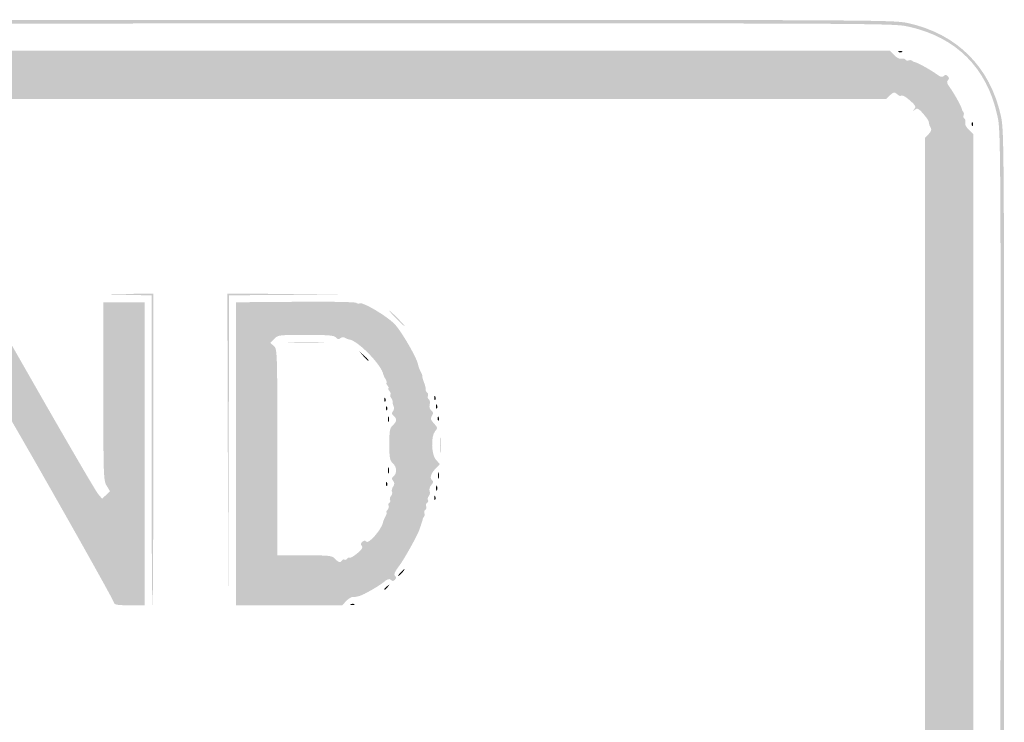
# Model space of a CAD drawing. Header units: inches. Extents: x -12 to 12, y -9 to 9.
# Tile 5 of 5: x -0.6 to 12, y 0 to 9. Entities that reach past the tile are written whole.
import ezdxf

# ---------------------------------------------------------------- set-up
doc = ezdxf.new("R2010")
doc.units = ezdxf.units.IN
doc.header["$MEASUREMENT"] = 0

msp = doc.modelspace()

# ---------------------------------------------------------------- hatches: boundary and pattern name
h = msp.add_hatch(color=7)
edge = h.paths.add_edge_path()
edge.add_spline(control_points=[(-10.828, -8.955), (-11.232, -8.849), (-11.536, -8.634), (-11.753, -8.298), (-11.841, -8.162), (-11.868, -8.099), (-11.941, -7.864)], knot_values=[0, 0, 0, 0, 1, 1, 1, 2, 2, 2, 2], degree=3, periodic=0)
edge.add_line((-11.941, -7.864), (-11.989, -7.71))
edge.add_line((-11.989, -7.71), (-11.995, -0.072))
edge.add_spline(control_points=[(-11.995, -0.072), (-12, 7.517), (-12, 7.568), (-11.956, 7.77), (-11.828, 8.354), (-11.454, 8.758), (-10.871, 8.939)], knot_values=[0, 0, 0, 0, 1, 1, 1, 2, 2, 2, 2], degree=3, periodic=0)
edge.add_line((-10.871, 8.939), (-10.71, 8.989))
edge.add_line((-10.71, 8.989), (-0.071, 8.995))
edge.add_spline(control_points=[(-0.071, 8.995), (10.505, 9), (10.568, 9), (10.769, 8.956), (11.393, 8.82), (11.82, 8.393), (11.956, 7.769), (12, 7.568), (12, 7.505), (11.995, -0.072)], knot_values=[0, 0, 0, 0, 1, 1, 1, 2, 2, 2, 3, 3, 3, 3], degree=3, periodic=0)
edge.add_line((11.995, -0.072), (11.989, -7.71))
edge.add_line((11.989, -7.71), (11.941, -7.864))
edge.add_spline(control_points=[(11.941, -7.864), (11.864, -8.113), (11.84, -8.164), (11.728, -8.333), (11.546, -8.606), (11.266, -8.815), (10.931, -8.929)], knot_values=[0, 0, 0, 0, 1, 1, 1, 2, 2, 2, 2], degree=3, periodic=0)
edge.add_line((10.931, -8.929), (10.754, -8.989))
edge.add_line((10.754, -8.989), (0.044, -8.993))
edge.add_spline(control_points=[(0.044, -8.993), (-10.485, -8.998), (-10.668, -8.997), (-10.828, -8.955)], knot_values=[0, 0, 0, 0, 1, 1, 1, 1], degree=3, periodic=0)
edge = h.paths.add_edge_path(flags=0)
edge.add_spline(control_points=[(10.931, -8.885), (11.26, -8.773), (11.515, -8.586), (11.683, -8.334), (11.796, -8.164), (11.82, -8.113), (11.897, -7.864)], knot_values=[0, 0, 0, 0, 1, 1, 1, 2, 2, 2, 2], degree=3, periodic=0)
edge.add_line((11.897, -7.864), (11.945, -7.71))
edge.add_line((11.945, -7.71), (11.951, -0.072))
edge.add_spline(control_points=[(11.951, -0.072), (11.956, 7.505), (11.956, 7.568), (11.912, 7.769), (11.778, 8.384), (11.384, 8.778), (10.769, 8.912), (10.568, 8.956), (10.505, 8.956), (-0.071, 8.951)], knot_values=[0, 0, 0, 0, 1, 1, 1, 2, 2, 2, 3, 3, 3, 3], degree=3, periodic=0)
edge.add_line((-0.071, 8.951), (-10.71, 8.945))
edge.add_line((-10.71, 8.945), (-10.871, 8.895))
edge.add_spline(control_points=[(-10.871, 8.895), (-11.443, 8.717), (-11.786, 8.346), (-11.912, 7.77), (-11.956, 7.568), (-11.956, 7.517), (-11.951, -0.072)], knot_values=[0, 0, 0, 0, 1, 1, 1, 2, 2, 2, 2], degree=3, periodic=0)
edge.add_line((-11.951, -0.072), (-11.945, -7.71))
edge.add_line((-11.945, -7.71), (-11.897, -7.864))
edge.add_spline(control_points=[(-11.897, -7.864), (-11.822, -8.109), (-11.797, -8.163), (-11.679, -8.338), (-11.491, -8.615), (-11.192, -8.817), (-10.831, -8.911), (-10.668, -8.953), (-10.497, -8.953), (0.044, -8.949)], knot_values=[0, 0, 0, 0, 1, 1, 1, 2, 2, 2, 3, 3, 3, 3], degree=3, periodic=0)
edge.add_line((0.044, -8.949), (10.754, -8.945))
edge.add_line((10.754, -8.945), (10.931, -8.885))
h = msp.add_hatch(color=7)
edge = h.paths.add_edge_path()
edge.add_spline(control_points=[(-10.677, -8.525), (-10.693, -8.506), (-10.718, -8.495), (-10.732, -8.501), (-10.747, -8.507), (-10.768, -8.502), (-10.779, -8.492), (-10.79, -8.481), (-10.818, -8.469), (-10.842, -8.464), (-10.866, -8.46), (-10.926, -8.436), (-10.974, -8.411), (-11.208, -8.288), (-11.339, -8.144), (-11.426, -7.916), (-11.451, -7.851), (-11.48, -7.782), (-11.491, -7.762), (-11.503, -7.742), (-11.507, -7.707), (-11.501, -7.684), (-11.494, -7.658), (-11.511, -7.623), (-11.547, -7.589)], knot_values=[0, 0, 0, 0, 1, 1, 1, 2, 2, 2, 3, 3, 3, 4, 4, 4, 5, 5, 5, 6, 6, 6, 7, 7, 7, 8, 8, 8, 8], degree=3, periodic=0)
edge.add_line((-11.547, -7.589), (-11.603, -7.536))
edge.add_line((-11.603, -7.536), (-11.603, 0))
edge.add_line((-11.603, 0), (-11.603, 7.536))
edge.add_line((-11.603, 7.536), (-11.547, 7.589))
edge.add_spline(control_points=[(-11.547, 7.589), (-11.513, 7.621), (-11.494, 7.658), (-11.5, 7.681), (-11.506, 7.703), (-11.501, 7.727), (-11.489, 7.734), (-11.477, 7.741), (-11.473, 7.76), (-11.479, 7.776), (-11.485, 7.792), (-11.483, 7.811), (-11.475, 7.82), (-11.466, 7.828), (-11.459, 7.841), (-11.459, 7.849), (-11.457, 7.878), (-11.355, 8.063), (-11.304, 8.131), (-11.265, 8.182), (-11.259, 8.206), (-11.278, 8.225), (-11.297, 8.244), (-11.296, 8.257), (-11.276, 8.276), (-11.257, 8.296), (-11.244, 8.297), (-11.225, 8.278), (-11.206, 8.259), (-11.182, 8.265), (-11.131, 8.304), (-11.063, 8.355), (-10.878, 8.457), (-10.849, 8.459), (-10.841, 8.459), (-10.828, 8.466), (-10.82, 8.475), (-10.811, 8.483), (-10.792, 8.485), (-10.776, 8.479), (-10.76, 8.473), (-10.741, 8.477), (-10.734, 8.489), (-10.727, 8.501), (-10.703, 8.506), (-10.681, 8.5), (-10.658, 8.494), (-10.621, 8.513), (-10.589, 8.547)], knot_values=[0, 0, 0, 0, 1, 1, 1, 2, 2, 2, 3, 3, 3, 4, 4, 4, 5, 5, 5, 6, 6, 6, 7, 7, 7, 8, 8, 8, 9, 9, 9, 10, 10, 10, 11, 11, 11, 12, 12, 12, 13, 13, 13, 14, 14, 14, 15, 15, 15, 16, 16, 16, 16], degree=3, periodic=0)
edge.add_line((-10.589, 8.547), (-10.536, 8.603))
edge.add_line((-10.536, 8.603), (0, 8.603))
edge.add_line((0, 8.603), (10.536, 8.603))
edge.add_line((10.536, 8.603), (10.589, 8.547))
edge.add_spline(control_points=[(10.589, 8.547), (10.621, 8.513), (10.658, 8.494), (10.681, 8.5), (10.703, 8.506), (10.727, 8.501), (10.734, 8.489), (10.741, 8.477), (10.76, 8.473), (10.776, 8.479), (10.792, 8.485), (10.811, 8.483), (10.82, 8.475), (10.828, 8.466), (10.841, 8.459), (10.849, 8.459), (10.878, 8.457), (11.063, 8.355), (11.131, 8.304), (11.182, 8.265), (11.206, 8.259), (11.225, 8.278), (11.244, 8.297), (11.257, 8.296), (11.276, 8.276), (11.296, 8.257), (11.297, 8.244), (11.278, 8.225), (11.259, 8.206), (11.265, 8.182), (11.304, 8.131), (11.355, 8.063), (11.457, 7.878), (11.459, 7.849), (11.459, 7.841), (11.466, 7.828), (11.475, 7.82), (11.483, 7.811), (11.485, 7.792), (11.479, 7.776), (11.473, 7.76), (11.477, 7.741), (11.489, 7.734), (11.501, 7.727), (11.506, 7.703), (11.5, 7.681), (11.494, 7.658), (11.513, 7.621), (11.547, 7.589)], knot_values=[0, 0, 0, 0, 1, 1, 1, 2, 2, 2, 3, 3, 3, 4, 4, 4, 5, 5, 5, 6, 6, 6, 7, 7, 7, 8, 8, 8, 9, 9, 9, 10, 10, 10, 11, 11, 11, 12, 12, 12, 13, 13, 13, 14, 14, 14, 15, 15, 15, 16, 16, 16, 16], degree=3, periodic=0)
edge.add_line((11.547, 7.589), (11.603, 7.536))
edge.add_line((11.603, 7.536), (11.603, -0.011))
edge.add_line((11.603, -0.011), (11.603, -7.558))
edge.add_line((11.603, -7.558), (11.547, -7.611))
edge.add_spline(control_points=[(11.547, -7.611), (11.516, -7.64), (11.496, -7.676), (11.502, -7.691), (11.508, -7.706), (11.497, -7.748), (11.479, -7.785), (11.461, -7.822), (11.444, -7.874), (11.442, -7.902), (11.435, -7.979), (11.259, -8.221), (11.155, -8.297), (11.044, -8.378), (10.902, -8.454), (10.844, -8.464), (10.82, -8.468), (10.79, -8.481), (10.775, -8.493), (10.761, -8.505), (10.744, -8.508), (10.736, -8.501), (10.729, -8.493), (10.706, -8.493), (10.686, -8.501), (10.666, -8.509), (5.87, -8.515), (0.028, -8.515), (-7.129, -8.515), (-10.603, -8.522), (-10.622, -8.537), (-10.64, -8.553), (-10.657, -8.549), (-10.677, -8.525)], knot_values=[0, 0, 0, 0, 1, 1, 1, 2, 2, 2, 3, 3, 3, 4, 4, 4, 5, 5, 5, 6, 6, 6, 7, 7, 7, 8, 8, 8, 9, 9, 9, 10, 10, 10, 11, 11, 11, 11], degree=3, periodic=0)
edge = h.paths.add_edge_path(flags=0)
edge.add_spline(control_points=[(10.556, -8.072), (10.564, -8.059), (10.584, -8.053), (10.599, -8.059), (10.615, -8.066), (10.634, -8.064), (10.642, -8.057), (10.649, -8.049), (10.67, -8.041), (10.687, -8.038), (10.76, -8.028), (10.984, -7.823), (10.993, -7.759), (10.996, -7.74), (11.011, -7.709), (11.028, -7.69), (11.044, -7.67), (11.049, -7.654), (11.04, -7.654), (11.031, -7.654), (11.037, -7.639), (11.052, -7.621), (11.075, -7.593), (11.072, -7.578), (11.033, -7.537)], knot_values=[0, 0, 0, 0, 1, 1, 1, 2, 2, 2, 3, 3, 3, 4, 4, 4, 5, 5, 5, 6, 6, 6, 7, 7, 7, 8, 8, 8, 8], degree=3, periodic=0)
edge.add_line((11.033, -7.537), (10.985, -7.486))
edge.add_line((10.985, -7.486), (10.985, 0))
edge.add_line((10.985, 0), (10.985, 7.486))
edge.add_line((10.985, 7.486), (11.032, 7.536))
edge.add_spline(control_points=[(11.032, 7.536), (11.062, 7.567), (11.072, 7.595), (11.06, 7.614), (11.042, 7.643), (11.038, 7.654), (11.032, 7.698), (11.031, 7.709), (10.998, 7.754), (10.961, 7.797), (10.902, 7.864), (10.886, 7.872), (10.856, 7.848), (10.824, 7.823), (10.823, 7.824), (10.848, 7.856), (10.872, 7.886), (10.864, 7.902), (10.797, 7.961), (10.727, 8.023), (10.691, 8.04), (10.669, 8.024), (10.665, 8.021), (10.644, 8.032), (10.624, 8.049), (10.592, 8.076), (10.58, 8.074), (10.537, 8.033)], knot_values=[0, 0, 0, 0, 1, 1, 1, 2, 2, 2, 3, 3, 3, 4, 4, 4, 5, 5, 5, 6, 6, 6, 7, 7, 7, 8, 8, 8, 9, 9, 9, 9], degree=3, periodic=0)
edge.add_line((10.537, 8.033), (10.486, 7.985))
edge.add_line((10.486, 7.985), (0, 7.985))
edge.add_line((0, 7.985), (-10.486, 7.985))
edge.add_line((-10.486, 7.985), (-10.537, 8.033))
edge.add_spline(control_points=[(-10.537, 8.033), (-10.58, 8.074), (-10.592, 8.076), (-10.624, 8.049), (-10.644, 8.032), (-10.665, 8.021), (-10.669, 8.024), (-10.69, 8.039), (-10.723, 8.024), (-10.786, 7.972), (-10.836, 7.929), (-10.848, 7.907), (-10.831, 7.886), (-10.815, 7.867), (-10.817, 7.851), (-10.84, 7.833), (-10.863, 7.814), (-10.875, 7.813), (-10.886, 7.831), (-10.897, 7.848), (-10.915, 7.843), (-10.946, 7.816), (-10.994, 7.772), (-11.061, 7.654), (-11.038, 7.654), (-11.03, 7.654), (-11.037, 7.639), (-11.052, 7.621), (-11.075, 7.593), (-11.072, 7.578), (-11.033, 7.537)], knot_values=[0, 0, 0, 0, 1, 1, 1, 2, 2, 2, 3, 3, 3, 4, 4, 4, 5, 5, 5, 6, 6, 6, 7, 7, 7, 8, 8, 8, 9, 9, 9, 10, 10, 10, 10], degree=3, periodic=0)
edge.add_line((-11.033, 7.537), (-10.985, 7.486))
edge.add_line((-10.985, 7.486), (-10.985, 0))
edge.add_line((-10.985, 0), (-10.985, -7.486))
edge.add_line((-10.985, -7.486), (-11.033, -7.537))
edge.add_spline(control_points=[(-11.033, -7.537), (-11.072, -7.578), (-11.075, -7.593), (-11.052, -7.621), (-11.037, -7.639), (-11.031, -7.654), (-11.04, -7.654), (-11.049, -7.654), (-11.046, -7.668), (-11.032, -7.684), (-11.019, -7.7), (-11.013, -7.719), (-11.019, -7.725), (-11.049, -7.755), (-10.761, -8.027), (-10.687, -8.038), (-10.67, -8.041), (-10.649, -8.049), (-10.642, -8.057), (-10.634, -8.064), (-10.615, -8.066), (-10.599, -8.059), (-10.584, -8.053), (-10.564, -8.059), (-10.556, -8.072), (-10.535, -8.105), (10.535, -8.105), (10.556, -8.072)], knot_values=[0, 0, 0, 0, 1, 1, 1, 2, 2, 2, 3, 3, 3, 4, 4, 4, 5, 5, 5, 6, 6, 6, 7, 7, 7, 8, 8, 8, 9, 9, 9, 9], degree=3, periodic=0)
h = msp.add_hatch(color=7)
edge = h.paths.add_edge_path()
edge.add_spline(control_points=[(10.65, 8.596), (10.666, 8.602), (10.685, 8.602), (10.693, 8.594), (10.7, 8.587), (10.687, 8.582), (10.664, 8.583), (10.638, 8.584), (10.633, 8.589), (10.65, 8.596)], knot_values=[0, 0, 0, 0, 1, 1, 1, 2, 2, 2, 3, 3, 3, 3], degree=3, periodic=0)
h = msp.add_hatch(color=7)
edge = h.paths.add_edge_path()
edge.add_spline(control_points=[(11.583, 7.667), (11.584, 7.693), (11.589, 7.698), (11.596, 7.681), (11.602, 7.665), (11.602, 7.646), (11.594, 7.638), (11.587, 7.631), (11.582, 7.644), (11.583, 7.667)], knot_values=[0, 0, 0, 0, 1, 1, 1, 2, 2, 2, 3, 3, 3, 3], degree=3, periodic=0)
h = msp.add_hatch(color=7)
edge = h.paths.add_edge_path()
edge.add_line((1.081, 3.485), (1.081, 5.469))
edge.add_line((1.081, 5.469), (0.767, 5.476))
edge.add_line((0.767, 5.476), (0.452, 5.483))
edge.add_line((0.452, 5.483), (0.778, 5.488))
edge.add_line((0.778, 5.488), (1.103, 5.493))
edge.add_line((1.103, 5.493), (1.103, 3.496))
edge.add_spline(control_points=[(1.103, 3.496), (1.103, 2.398), (1.098, 1.5), (1.092, 1.5), (1.086, 1.5), (1.081, 2.393), (1.081, 3.485)], knot_values=[0, 0, 0, 0, 1, 1, 1, 2, 2, 2, 2], degree=3, periodic=0)
msp.add_hatch(color=7).paths.add_polyline_path([(2.057, 3.491), (2.051, 5.493), (2.851, 5.487), (3.651, 5.482), (2.862, 5.476), (2.074, 5.47), (2.068, 3.48), (2.062, 1.489), (2.057, 3.491)])
h = msp.add_hatch(color=7)
edge = h.paths.add_edge_path()
edge.add_line((-1.522, 3.441), (-1.522, 5.382))
edge.add_line((-1.522, 5.382), (-1.273, 5.382))
edge.add_line((-1.273, 5.382), (-1.024, 5.382))
edge.add_line((-1.024, 5.382), (-0.341, 4.186))
edge.add_spline(control_points=[(-0.341, 4.186), (0.035, 3.529), (0.366, 2.962), (0.394, 2.928)], knot_values=[0, 0, 0, 0, 1, 1, 1, 1], degree=3, periodic=0)
edge.add_line((0.394, 2.928), (0.447, 2.865))
edge.add_line((0.447, 2.865), (0.498, 2.913))
edge.add_line((0.498, 2.913), (0.548, 2.96))
edge.add_line((0.548, 2.96), (0.506, 3.03))
edge.add_spline(control_points=[(0.506, 3.03), (0.465, 3.096), (0.463, 3.154), (0.463, 4.241)], knot_values=[0, 0, 0, 0, 1, 1, 1, 1], degree=3, periodic=0)
edge.add_line((0.463, 4.241), (0.463, 5.382))
edge.add_line((0.463, 5.382), (0.728, 5.382))
edge.add_line((0.728, 5.382), (0.993, 5.382))
edge.add_line((0.993, 5.382), (0.993, 3.441))
edge.add_line((0.993, 3.441), (0.993, 1.5))
edge.add_line((0.993, 1.5), (0.798, 1.5))
edge.add_spline(control_points=[(0.798, 1.5), (0.657, 1.5), (0.603, 1.508), (0.602, 1.528), (0.6, 1.568), (-0.877, 4.172), (-0.932, 4.23)], knot_values=[0, 0, 0, 0, 1, 1, 1, 2, 2, 2, 2], degree=3, periodic=0)
edge.add_line((-0.932, 4.23), (-0.979, 4.28))
edge.add_line((-0.979, 4.28), (-1.028, 4.233))
edge.add_spline(control_points=[(-1.028, 4.233), (-1.077, 4.187), (-1.077, 4.187), (-1.035, 4.117), (-0.995, 4.051), (-0.993, 3.991), (-0.993, 2.774)], knot_values=[0, 0, 0, 0, 1, 1, 1, 2, 2, 2, 2], degree=3, periodic=0)
edge.add_line((-0.993, 2.774), (-0.993, 1.5))
edge.add_line((-0.993, 1.5), (-1.257, 1.5))
edge.add_line((-1.257, 1.5), (-1.522, 1.5))
edge.add_line((-1.522, 1.5), (-1.522, 3.441))
h = msp.add_hatch(color=7)
edge = h.paths.add_edge_path()
edge.add_line((2.162, 3.441), (2.162, 5.381))
edge.add_line((2.162, 5.381), (2.917, 5.387))
edge.add_spline(control_points=[(2.917, 5.387), (3.336, 5.391), (3.685, 5.385), (3.701, 5.374), (3.716, 5.363), (3.735, 5.36), (3.741, 5.366), (3.772, 5.397), (4.106, 5.198), (4.199, 5.095), (4.292, 4.991), (4.48, 4.664), (4.494, 4.581), (4.497, 4.559), (4.512, 4.519), (4.527, 4.493), (4.542, 4.466), (4.551, 4.438), (4.549, 4.429), (4.547, 4.42), (4.556, 4.386), (4.57, 4.352), (4.584, 4.318), (4.593, 4.279), (4.591, 4.265), (4.589, 4.25), (4.597, 4.233), (4.609, 4.225), (4.621, 4.218), (4.625, 4.198), (4.619, 4.182), (4.612, 4.165), (4.618, 4.145), (4.631, 4.137), (4.644, 4.129), (4.649, 4.1), (4.642, 4.072), (4.634, 4.042), (4.642, 4.012), (4.663, 3.995), (4.69, 3.973), (4.691, 3.958), (4.671, 3.926), (4.649, 3.891), (4.654, 3.875), (4.697, 3.828), (4.747, 3.776), (4.748, 3.77), (4.713, 3.732), (4.655, 3.667), (4.662, 3.426), (4.725, 3.36)], knot_values=[0, 0, 0, 0, 1, 1, 1, 2, 2, 2, 3, 3, 3, 4, 4, 4, 5, 5, 5, 6, 6, 6, 7, 7, 7, 8, 8, 8, 9, 9, 9, 10, 10, 10, 11, 11, 11, 12, 12, 12, 13, 13, 13, 14, 14, 14, 15, 15, 15, 16, 16, 16, 17, 17, 17, 17], degree=3, periodic=0)
edge.add_line((4.725, 3.36), (4.773, 3.309))
edge.add_line((4.773, 3.309), (4.714, 3.247))
edge.add_spline(control_points=[(4.714, 3.247), (4.652, 3.182), (4.638, 3.123), (4.678, 3.098), (4.693, 3.089), (4.689, 3.07), (4.664, 3.043), (4.643, 3.019), (4.633, 2.986), (4.641, 2.965), (4.649, 2.945), (4.644, 2.915), (4.631, 2.899), (4.617, 2.883), (4.612, 2.86), (4.62, 2.848), (4.627, 2.836), (4.622, 2.82), (4.609, 2.812), (4.596, 2.804), (4.59, 2.783), (4.597, 2.767), (4.603, 2.75), (4.598, 2.73), (4.586, 2.723), (4.573, 2.715), (4.568, 2.696), (4.574, 2.68), (4.58, 2.664), (4.578, 2.645), (4.57, 2.636), (4.562, 2.628), (4.554, 2.612), (4.552, 2.601), (4.551, 2.59), (4.547, 2.576), (4.544, 2.57), (4.541, 2.564), (4.536, 2.549), (4.533, 2.537), (4.53, 2.525), (4.525, 2.51), (4.522, 2.504), (4.519, 2.498), (4.515, 2.485), (4.513, 2.476), (4.5, 2.421), (4.315, 2.087), (4.25, 2.003), (4.194, 1.929), (4.18, 1.895), (4.198, 1.877), (4.216, 1.859), (4.215, 1.846), (4.196, 1.826), (4.176, 1.806), (4.163, 1.806), (4.144, 1.826), (4.124, 1.845), (4.102, 1.838), (4.052, 1.796), (3.994, 1.747), (3.79, 1.63), (3.744, 1.62), (3.735, 1.618), (3.72, 1.613), (3.711, 1.611), (3.702, 1.608), (3.679, 1.607), (3.661, 1.608), (3.642, 1.61), (3.603, 1.586), (3.574, 1.556)], knot_values=[0, 0, 0, 0, 1, 1, 1, 2, 2, 2, 3, 3, 3, 4, 4, 4, 5, 5, 5, 6, 6, 6, 7, 7, 7, 8, 8, 8, 9, 9, 9, 10, 10, 10, 11, 11, 11, 12, 12, 12, 13, 13, 13, 14, 14, 14, 15, 15, 15, 16, 16, 16, 17, 17, 17, 18, 18, 18, 19, 19, 19, 20, 20, 20, 21, 21, 21, 22, 22, 22, 23, 23, 23, 24, 24, 24, 24], degree=3, periodic=0)
edge.add_line((3.574, 1.556), (3.522, 1.5))
edge.add_line((3.522, 1.5), (2.842, 1.5))
edge.add_line((2.842, 1.5), (2.162, 1.5))
edge.add_line((2.162, 1.5), (2.162, 3.441))
edge = h.paths.add_edge_path(flags=0)
edge.add_spline(control_points=[(3.519, 2.074), (3.526, 2.086), (3.541, 2.091), (3.551, 2.085), (3.562, 2.078), (3.577, 2.083), (3.585, 2.096), (3.592, 2.108), (3.606, 2.114), (3.615, 2.108), (3.625, 2.102), (3.669, 2.128), (3.714, 2.165), (3.775, 2.215), (3.79, 2.24), (3.773, 2.26), (3.756, 2.28), (3.758, 2.296), (3.781, 2.314), (3.804, 2.333), (3.816, 2.334), (3.828, 2.316), (3.854, 2.273), (4.03, 2.474), (4.045, 2.565), (4.048, 2.58), (4.062, 2.614), (4.077, 2.642), (4.092, 2.669), (4.098, 2.691), (4.09, 2.691), (4.082, 2.691), (4.087, 2.706), (4.102, 2.723), (4.117, 2.741), (4.123, 2.765), (4.116, 2.777), (4.108, 2.789), (4.112, 2.805), (4.125, 2.812), (4.138, 2.82), (4.142, 2.836), (4.134, 2.848), (4.127, 2.86), (4.133, 2.884), (4.147, 2.901), (4.161, 2.918), (4.167, 2.942), (4.159, 2.954), (4.152, 2.966), (4.158, 2.996), (4.173, 3.019), (4.194, 3.053), (4.194, 3.07), (4.173, 3.095), (4.152, 3.12), (4.154, 3.132), (4.18, 3.154), (4.227, 3.193), (4.221, 3.273), (4.169, 3.32), (4.131, 3.354), (4.125, 3.388), (4.125, 3.562), (4.125, 3.737), (4.131, 3.771), (4.169, 3.805), (4.222, 3.853), (4.225, 3.889), (4.18, 3.927), (4.155, 3.948), (4.153, 3.962), (4.171, 3.984), (4.185, 4.001), (4.189, 4.031), (4.179, 4.053), (4.17, 4.074), (4.164, 4.1), (4.166, 4.111), (4.169, 4.121), (4.16, 4.142), (4.148, 4.157), (4.136, 4.172), (4.132, 4.19), (4.139, 4.198), (4.147, 4.206), (4.141, 4.227), (4.125, 4.246), (4.11, 4.264), (4.105, 4.279), (4.114, 4.279), (4.123, 4.279), (4.118, 4.294), (4.103, 4.312), (4.088, 4.331), (4.082, 4.346), (4.09, 4.346), (4.098, 4.346), (4.092, 4.368), (4.077, 4.395), (4.062, 4.423), (4.049, 4.45), (4.048, 4.456), (4.029, 4.576), (3.726, 4.888), (3.612, 4.905), (3.597, 4.907), (3.572, 4.917), (3.556, 4.927), (3.54, 4.937), (3.514, 4.934), (3.498, 4.921), (3.477, 4.903), (3.462, 4.905), (3.441, 4.93), (3.419, 4.957), (3.348, 4.963), (3.056, 4.963), (2.71, 4.963), (2.697, 4.962), (2.651, 4.912)], knot_values=[0, 0, 0, 0, 1, 1, 1, 2, 2, 2, 3, 3, 3, 4, 4, 4, 5, 5, 5, 6, 6, 6, 7, 7, 7, 8, 8, 8, 9, 9, 9, 10, 10, 10, 11, 11, 11, 12, 12, 12, 13, 13, 13, 14, 14, 14, 15, 15, 15, 16, 16, 16, 17, 17, 17, 18, 18, 18, 19, 19, 19, 20, 20, 20, 21, 21, 21, 22, 22, 22, 23, 23, 23, 24, 24, 24, 25, 25, 25, 26, 26, 26, 27, 27, 27, 28, 28, 28, 29, 29, 29, 30, 30, 30, 31, 31, 31, 32, 32, 32, 33, 33, 33, 34, 34, 34, 35, 35, 35, 36, 36, 36, 37, 37, 37, 38, 38, 38, 39, 39, 39, 40, 40, 40, 40], degree=3, periodic=0)
edge.add_line((2.651, 4.912), (2.602, 4.86))
edge.add_line((2.602, 4.86), (2.647, 4.82))
edge.add_spline(control_points=[(2.647, 4.82), (2.69, 4.781), (2.691, 4.755), (2.691, 3.46)], knot_values=[0, 0, 0, 0, 1, 1, 1, 1], degree=3, periodic=0)
edge.add_line((2.691, 3.46), (2.691, 2.14))
edge.add_line((2.691, 2.14), (3.041, 2.14))
edge.add_spline(control_points=[(3.041, 2.14), (3.362, 2.14), (3.393, 2.136), (3.43, 2.096), (3.475, 2.046), (3.498, 2.041), (3.519, 2.074)], knot_values=[0, 0, 0, 0, 1, 1, 1, 2, 2, 2, 2], degree=3, periodic=0)
h = msp.add_hatch(color=7)
edge = h.paths.add_edge_path()
edge.add_spline(control_points=[(4.213, 5.173), (4.16, 5.227), (4.121, 5.272), (4.127, 5.272), (4.133, 5.272), (4.182, 5.227), (4.235, 5.173), (4.289, 5.118), (4.328, 5.074), (4.322, 5.074), (4.316, 5.074), (4.267, 5.118), (4.213, 5.173)], knot_values=[0, 0, 0, 0, 1, 1, 1, 2, 2, 2, 3, 3, 3, 4, 4, 4, 4], degree=3, periodic=0)
h = msp.add_hatch(color=7)
edge = h.paths.add_edge_path()
edge.add_spline(control_points=[(2.874, 4.869), (2.981, 4.873), (3.15, 4.873), (3.249, 4.869), (3.349, 4.865), (3.261, 4.862), (3.055, 4.862), (2.849, 4.862), (2.767, 4.865), (2.874, 4.869)], knot_values=[0, 0, 0, 0, 1, 1, 1, 2, 2, 2, 3, 3, 3, 3], degree=3, periodic=0)
h = msp.add_hatch(color=7)
edge = h.paths.add_edge_path()
edge.add_line((3.792, 4.693), (3.739, 4.754))
edge.add_line((3.739, 4.754), (3.8, 4.7))
edge.add_spline(control_points=[(3.8, 4.7), (3.856, 4.65), (3.87, 4.632), (3.853, 4.632), (3.849, 4.632), (3.822, 4.66), (3.792, 4.693)], knot_values=[0, 0, 0, 0, 1, 1, 1, 2, 2, 2, 2], degree=3, periodic=0)
h = msp.add_hatch(color=7)
edge = h.paths.add_edge_path()
edge.add_spline(control_points=[(4.061, 4.138), (4.062, 4.164), (4.067, 4.169), (4.074, 4.151), (4.08, 4.135), (4.079, 4.116), (4.072, 4.109), (4.065, 4.102), (4.06, 4.115), (4.061, 4.138)], knot_values=[0, 0, 0, 0, 1, 1, 1, 2, 2, 2, 3, 3, 3, 3], degree=3, periodic=0)
h = msp.add_hatch(color=7)
edge = h.paths.add_edge_path()
edge.add_spline(control_points=[(4.7, 4.16), (4.701, 4.186), (4.707, 4.191), (4.714, 4.173), (4.72, 4.157), (4.719, 4.138), (4.712, 4.131), (4.705, 4.124), (4.699, 4.137), (4.7, 4.16)], knot_values=[0, 0, 0, 0, 1, 1, 1, 2, 2, 2, 3, 3, 3, 3], degree=3, periodic=0)
h = msp.add_hatch(color=7)
edge = h.paths.add_edge_path()
edge.add_spline(control_points=[(4.083, 4.028), (4.084, 4.053), (4.089, 4.058), (4.096, 4.041), (4.102, 4.025), (4.102, 4.006), (4.094, 3.999), (4.087, 3.991), (4.082, 4.004), (4.083, 4.028)], knot_values=[0, 0, 0, 0, 1, 1, 1, 2, 2, 2, 3, 3, 3, 3], degree=3, periodic=0)
h = msp.add_hatch(color=7)
edge = h.paths.add_edge_path()
edge.add_spline(control_points=[(4.722, 4.05), (4.723, 4.075), (4.729, 4.081), (4.736, 4.063), (4.742, 4.047), (4.741, 4.028), (4.734, 4.021), (4.727, 4.013), (4.721, 4.026), (4.722, 4.05)], knot_values=[0, 0, 0, 0, 1, 1, 1, 2, 2, 2, 3, 3, 3, 3], degree=3, periodic=0)
h = msp.add_hatch(color=7)
edge = h.paths.add_edge_path()
edge.add_spline(control_points=[(4.106, 3.882), (4.106, 3.913), (4.111, 3.925), (4.118, 3.91), (4.124, 3.895), (4.124, 3.87), (4.118, 3.855), (4.111, 3.84), (4.106, 3.852), (4.106, 3.882)], knot_values=[0, 0, 0, 0, 1, 1, 1, 2, 2, 2, 3, 3, 3, 3], degree=3, periodic=0)
h = msp.add_hatch(color=7)
edge = h.paths.add_edge_path()
edge.add_spline(control_points=[(4.744, 3.895), (4.745, 3.921), (4.751, 3.926), (4.758, 3.909), (4.764, 3.893), (4.763, 3.874), (4.756, 3.866), (4.749, 3.859), (4.743, 3.872), (4.744, 3.895)], knot_values=[0, 0, 0, 0, 1, 1, 1, 2, 2, 2, 3, 3, 3, 3], degree=3, periodic=0)
h = msp.add_hatch(color=7)
edge = h.paths.add_edge_path()
edge.add_spline(control_points=[(4.772, 3.551), (4.772, 3.642), (4.776, 3.68), (4.781, 3.634), (4.786, 3.589), (4.786, 3.514), (4.781, 3.469), (4.776, 3.423), (4.772, 3.46), (4.772, 3.551)], knot_values=[0, 0, 0, 0, 1, 1, 1, 2, 2, 2, 3, 3, 3, 3], degree=3, periodic=0)
h = msp.add_hatch(color=7)
edge = h.paths.add_edge_path()
edge.add_spline(control_points=[(4.107, 3.232), (4.108, 3.268), (4.113, 3.28), (4.118, 3.259), (4.124, 3.237), (4.123, 3.208), (4.117, 3.193), (4.111, 3.178), (4.107, 3.195), (4.107, 3.232)], knot_values=[0, 0, 0, 0, 1, 1, 1, 2, 2, 2, 3, 3, 3, 3], degree=3, periodic=0)
h = msp.add_hatch(color=7)
edge = h.paths.add_edge_path()
edge.add_spline(control_points=[(4.747, 3.165), (4.747, 3.202), (4.752, 3.214), (4.758, 3.193), (4.764, 3.171), (4.763, 3.141), (4.757, 3.126), (4.751, 3.111), (4.746, 3.129), (4.747, 3.165)], knot_values=[0, 0, 0, 0, 1, 1, 1, 2, 2, 2, 3, 3, 3, 3], degree=3, periodic=0)
h = msp.add_hatch(color=7)
edge = h.paths.add_edge_path()
edge.add_spline(control_points=[(4.083, 3.057), (4.084, 3.083), (4.089, 3.088), (4.096, 3.07), (4.102, 3.054), (4.102, 3.035), (4.094, 3.028), (4.087, 3.021), (4.082, 3.034), (4.083, 3.057)], knot_values=[0, 0, 0, 0, 1, 1, 1, 2, 2, 2, 3, 3, 3, 3], degree=3, periodic=0)
h = msp.add_hatch(color=7)
edge = h.paths.add_edge_path()
edge.add_spline(control_points=[(4.724, 3), (4.724, 3.03), (4.729, 3.043), (4.735, 3.028), (4.741, 3.012), (4.741, 2.988), (4.735, 2.972), (4.729, 2.957), (4.724, 2.97), (4.724, 3)], knot_values=[0, 0, 0, 0, 1, 1, 1, 2, 2, 2, 3, 3, 3, 3], degree=3, periodic=0)
h = msp.add_hatch(color=7)
edge = h.paths.add_edge_path()
edge.add_spline(control_points=[(4.7, 2.881), (4.701, 2.906), (4.707, 2.911), (4.714, 2.894), (4.72, 2.878), (4.719, 2.859), (4.712, 2.852), (4.705, 2.844), (4.699, 2.857), (4.7, 2.881)], knot_values=[0, 0, 0, 0, 1, 1, 1, 2, 2, 2, 3, 3, 3, 3], degree=3, periodic=0)
h = msp.add_hatch(color=7)
edge = h.paths.add_edge_path()
edge.add_spline(control_points=[(4.268, 1.919), (4.29, 1.943), (4.313, 1.963), (4.319, 1.963), (4.325, 1.963), (4.312, 1.943), (4.29, 1.919), (4.268, 1.895), (4.246, 1.875), (4.239, 1.875), (4.233, 1.875), (4.246, 1.895), (4.268, 1.919)], knot_values=[0, 0, 0, 0, 1, 1, 1, 2, 2, 2, 3, 3, 3, 4, 4, 4, 4], degree=3, periodic=0)
h = msp.add_hatch(color=7)
edge = h.paths.add_edge_path()
edge.add_spline(control_points=[(4.059, 1.707), (4.059, 1.711), (4.076, 1.729), (4.097, 1.745), (4.132, 1.773), (4.133, 1.772), (4.106, 1.737), (4.077, 1.7), (4.059, 1.689), (4.059, 1.707)], knot_values=[0, 0, 0, 0, 1, 1, 1, 2, 2, 2, 3, 3, 3, 3], degree=3, periodic=0)
h = msp.add_hatch(color=7)
edge = h.paths.add_edge_path()
edge.add_spline(control_points=[(3.636, 1.515), (3.651, 1.521), (3.671, 1.521), (3.678, 1.513), (3.685, 1.506), (3.672, 1.501), (3.649, 1.502), (3.623, 1.503), (3.618, 1.508), (3.636, 1.515)], knot_values=[0, 0, 0, 0, 1, 1, 1, 2, 2, 2, 3, 3, 3, 3], degree=3, periodic=0)

doc.saveas('drawing.dxf')
